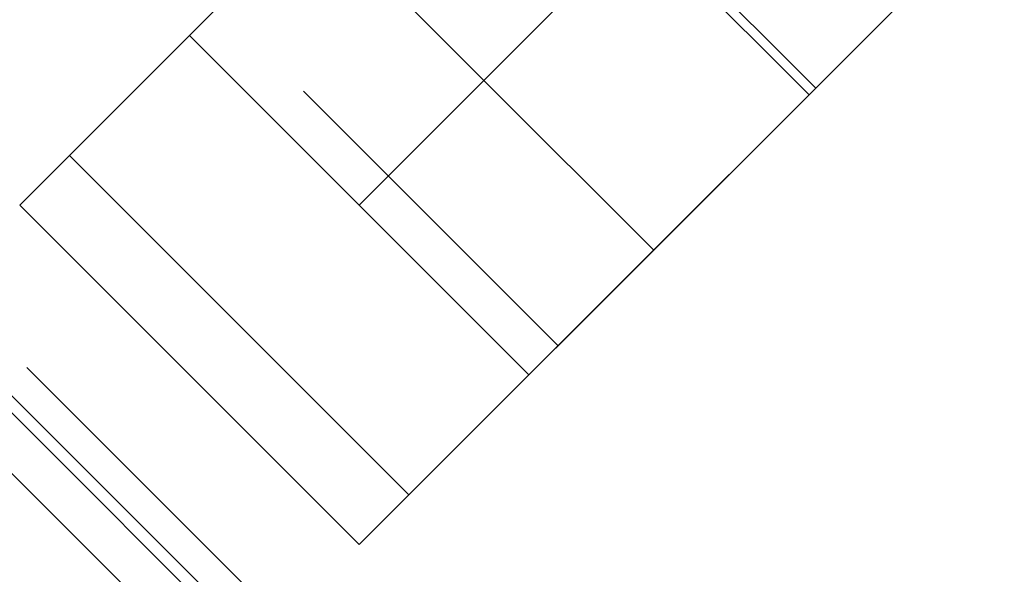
# Model space of a CAD drawing. Header units: millimetres. Extents: x -1030 to 192, y -442 to 180.
# Tile 82 of 256: x -981.47 to -977.37, y 118.36 to 120.68. Entities that reach past the tile are written whole.
import ezdxf

# ---------------------------------------------------------------- set-up
doc = ezdxf.new("R2010")
doc.units = ezdxf.units.MM
doc.header["$MEASUREMENT"] = 0
doc.layers.add('OVIDIO 120x60x72h', color=7, linetype='Continuous')

msp = doc.modelspace()

# ---------------------------------------------------------------- linework, layer by layer
at = {"layer": 'OVIDIO 120x60x72h', "extrusion": (0.202852, -0.108979, 0.973126)}
for points in [[(-327.0833, 1110.8998), (-327.0833, 950.2439)], [(-327.0833, 950.2439), (-327.0833, 1110.8998)], [(-327.3787, 1110.8998), (-327.3787, 950.2439)], [(-327.6742, 950.2439), (-327.6742, 1110.8998)], [(-327.6742, 1110.8998), (-327.6742, 950.2439)]]:
    msp.add_lwpolyline(points, dxfattribs=at)
at = {"layer": 'OVIDIO 120x60x72h', "extrusion": (0.235702, -0.235702, 0.942809)}
for points in [[(-599.2252, 1033.5552), (-599.2252, 924.4774)], [(-600.1739, 924.4774), (-600.1739, 1033.5552)], [(-603.02, 924.4774), (-603.02, 1033.5552)], [(-602.0713, 1033.5552), (-602.0713, 924.4774)], [(-581.4172, 999.7376), (-581.4172, 894.3296)]]:
    msp.add_lwpolyline(points, dxfattribs=at)
at = {"layer": 'OVIDIO 120x60x72h', "extrusion": (0.108979, -0.202852, 0.973126)}
for points in [[(-824.1299, 613.0002), (-824.1299, 773.6561)], [(-824.1299, 773.6561), (-824.1299, 613.0002)], [(-823.8344, 773.6561), (-823.8344, 613.0002)], [(-823.539, 773.6561), (-823.539, 613.0002)], [(-823.539, 613.0002), (-823.539, 773.6561)]]:
    msp.add_lwpolyline(points, dxfattribs=at)
at = {"layer": 'OVIDIO 120x60x72h', "extrusion": (0.881274, 0.265352, 0.39108)}
msp.add_lwpolyline([(389.9839, 984.3626), (434.2968, 1041.9176)], dxfattribs=at)
at = {"layer": 'OVIDIO 120x60x72h', "extrusion": (0.046296, -0.021464, 0.998697)}
for points in [[(-278.0874, 893.8578), (-278.0874, 994.3691)], [(-279.5736, 892.8896), (-279.5736, 994.1941)]]:
    msp.add_lwpolyline(points, dxfattribs=at)
at = {"layer": 'OVIDIO 120x60x72h', "extrusion": (0.021464, -0.046296, 0.998697)}
msp.add_lwpolyline([(-850.7434, 480.7108), (-850.7434, 581.2238)], dxfattribs=at)
at = {"layer": 'OVIDIO 120x60x72h'}
for points in [[(-970.018, 131.3574), (-981.4731, 119.9022)], [(-980.766, 120.6093), (-970.7251, 130.6503)], [(-970.7251, 130.6503), (-980.766, 120.6093)], [(-968.6037, 129.9432), (-980.0589, 118.488)], [(-970.018, 129.9432), (-980.0589, 119.9022)], [(-969.3109, 129.236), (-979.3518, 119.1951)], [(-979.3518, 119.1951), (-969.3109, 129.236)], [(-979.2176, 121.4506), (-978.1569, 120.39)], [(-979.2457, 121.4225), (-978.185, 120.3619)], [(-980.2464, 121.129), (-978.8322, 119.7147)], [(-979.3518, 119.1951), (-980.766, 120.6093)], [(-980.766, 120.6093), (-979.3518, 119.1951)], [(-979.2304, 119.3164), (-980.2911, 120.3771)], [(-980.2911, 120.3771), (-979.2304, 119.3164)], [(-981.266, 120.1093), (-979.8518, 118.6951)], [(-981.266, 120.1093), (-979.8518, 118.6951)], [(-979.8518, 118.6951), (-981.266, 120.1093)], [(-981.4731, 119.9022), (-980.0589, 118.488)], [(-981.4731, 119.9022), (-980.0589, 118.488)], [(-980.0589, 118.488), (-981.4731, 119.9022)], [(-981.4731, 119.9022), (-980.0589, 118.488)], [(-980.0589, 118.488), (-981.4731, 119.9022)], [(-981.1195, 119.5487), (-980.0589, 118.488)], [(-980.0589, 118.488), (-981.1195, 119.5487)], [(-980.0589, 118.488), (-981.1195, 119.5487)], [(-981.1195, 119.5487), (-980.0589, 118.488)], [(-981.1195, 119.5487), (-980.0589, 118.488)], [(-981.4431, 119.2251), (-980.3825, 118.1644)], [(-980.3825, 118.1644), (-981.4431, 119.2251)], [(-981.5338, 119.1345), (-980.4731, 118.0738)], [(-981.5694, 119.0988), (-980.5088, 118.0381)]]:
    msp.add_lwpolyline(points, dxfattribs=at)
at = {"layer": 'OVIDIO 120x60x72h', "extrusion": (0.324768, 0.324768, 0.888285)}
for points in [[(778.29, 862.6699), (778.29, 855.5835)], [(778.29, 855.5835), (778.29, 862.6699)], [(777.54, 855.5835), (777.54, 862.6699)], [(776.79, 855.5835), (776.79, 862.6699)], [(776.79, 862.6699), (776.79, 855.5835)]]:
    msp.add_lwpolyline(points, dxfattribs=at)
at = {"layer": 'OVIDIO 120x60x72h', "extrusion": (0.015219, 0.015219, 0.999768)}
for points in [[(-992.2232, 108.5474), (-982.8457, 117.9228)], [(-991.1627, 107.4866), (-981.7851, 116.862)], [(-992.2232, 108.5474), (-991.9705, 108.8)], [(-991.9705, 108.8), (-992.2232, 108.5474)], [(-991.6929, 108.017), (-991.4402, 108.2696)], [(-991.799, 108.1231), (-992.9014, 107.0209)]]:
    msp.add_lwpolyline(points, dxfattribs=at)
at = {"layer": 'OVIDIO 120x60x72h', "extrusion": (0.999884, -0.000231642, -0.015217)}
msp.add_lwpolyline([(115.6126, 20.5875), (123.0699, 510.4206)], dxfattribs=at)
at = {"layer": 'OVIDIO 120x60x72h', "extrusion": (0.866025, -0.288675, -0.408248)}
for points in [[(-193.1508, -335.597), (-195.7955, -338.8361)], [(-195.7955, -338.8361), (-193.1508, -335.597)], [(-193.7784, -337.6224), (-196.3578, -340.7816)], [(-196.3578, -340.7816), (-193.7784, -337.6224)], [(-196.1309, -338.5622), (-193.4862, -335.3231)], [(-194.2256, -337.2573), (-196.805, -340.4165)], [(-196.4663, -338.2883), (-193.8216, -335.0493)], [(-193.8216, -335.0493), (-196.4663, -338.2883)], [(-197.2523, -340.0513), (-194.6728, -336.8921)], [(-194.6728, -336.8921), (-197.2523, -340.0513)]]:
    msp.add_lwpolyline(points, dxfattribs=at)
at = {"layer": 'OVIDIO 120x60x72h', "extrusion": (-0.000231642, 0.999884, -0.015217)}
msp.add_lwpolyline([(983.7402, 37.3243), (976.2829, 527.1562)], dxfattribs=at)
at = {"layer": 'OVIDIO 120x60x72h', "extrusion": (0.707107, -0.707107, 0)}
for points in [[(-608.2226, 35.5783), (-608.2448, 35.5785), (-608.2672, 35.5793), (-608.2897, 35.5806), (-608.3124, 35.5823), (-608.3353, 35.5847), (-608.3583, 35.5876), (-608.3814, 35.591), (-608.4046, 35.595), (-608.4278, 35.5996), (-608.4511, 35.6048), (-608.4744, 35.6105), (-608.4978, 35.6169), (-608.5211, 35.6239), (-608.5443, 35.6315), (-608.5676, 35.6397), (-608.5907, 35.6485), (-608.6137, 35.658), (-608.6366, 35.668), (-608.6593, 35.6787), (-608.6819, 35.69), (-608.7042, 35.7019), (-608.7264, 35.7145), (-608.7482, 35.7276), (-608.7698, 35.7413), (-608.7911, 35.7556), (-608.812, 35.7705), (-608.8327, 35.7859), (-608.8529, 35.8019), (-608.8727, 35.8185), (-608.8922, 35.8356), (-608.9112, 35.8531), (-608.9297, 35.8712), (-608.9478, 35.8897), (-608.9653, 35.9087), (-608.9824, 35.9282), (-608.9989, 35.948), (-609.0149, 35.9682), (-609.0304, 35.9889), (-609.0453, 36.0098), (-609.0596, 36.0311), (-609.0733, 36.0527), (-609.0864, 36.0745), (-609.099, 36.0967), (-609.1109, 36.119), (-609.1222, 36.1416), (-609.1329, 36.1643), (-609.1429, 36.1872), (-609.1524, 36.2102), (-609.1612, 36.2333), (-609.1694, 36.2566), (-609.177, 36.2798), (-609.184, 36.3031), (-609.1904, 36.3265), (-609.1961, 36.3498), (-609.2013, 36.3731), (-609.2059, 36.3963), (-609.2099, 36.4195), (-609.2133, 36.4426), (-609.2162, 36.4656), (-609.2185, 36.4884), (-609.2203, 36.5112), (-609.2216, 36.5337), (-609.2223, 36.5561), (-609.2226, 36.5783)], [(-609.2226, 36.5783), (-609.2223, 36.5561), (-609.2216, 36.5337), (-609.2203, 36.5112), (-609.2185, 36.4884), (-609.2162, 36.4656), (-609.2133, 36.4426), (-609.2099, 36.4195), (-609.2059, 36.3963), (-609.2013, 36.3731), (-609.1961, 36.3498), (-609.1904, 36.3265), (-609.184, 36.3031), (-609.177, 36.2798), (-609.1694, 36.2566), (-609.1612, 36.2333), (-609.1524, 36.2102), (-609.1429, 36.1872), (-609.1329, 36.1643), (-609.1222, 36.1416), (-609.1109, 36.119), (-609.099, 36.0967), (-609.0864, 36.0745), (-609.0733, 36.0527), (-609.0596, 36.0311), (-609.0453, 36.0098), (-609.0304, 35.9889), (-609.0149, 35.9682), (-608.9989, 35.948), (-608.9824, 35.9282), (-608.9653, 35.9087), (-608.9478, 35.8897), (-608.9297, 35.8712), (-608.9112, 35.8531), (-608.8922, 35.8356), (-608.8727, 35.8185), (-608.8529, 35.8019), (-608.8327, 35.7859), (-608.812, 35.7705), (-608.7911, 35.7556), (-608.7698, 35.7413), (-608.7482, 35.7276), (-608.7264, 35.7145), (-608.7042, 35.7019), (-608.6819, 35.69), (-608.6593, 35.6787), (-608.6366, 35.668), (-608.6137, 35.658), (-608.5907, 35.6485), (-608.5676, 35.6397), (-608.5443, 35.6315), (-608.5211, 35.6239), (-608.4978, 35.6169), (-608.4744, 35.6105), (-608.4511, 35.6048), (-608.4278, 35.5996), (-608.4046, 35.595), (-608.3814, 35.591), (-608.3583, 35.5876), (-608.3353, 35.5847), (-608.3124, 35.5823), (-608.2897, 35.5806), (-608.2672, 35.5793), (-608.2448, 35.5785), (-608.2226, 35.5783)], [(-608.9297, 59.9944), (-608.9464, 59.9772), (-608.9629, 59.9596), (-608.9789, 59.9415), (-608.9946, 59.923), (-609.0098, 59.904), (-609.0246, 59.8845), (-609.0391, 59.8647), (-609.053, 59.8444), (-609.0665, 59.8238), (-609.0795, 59.8028), (-609.092, 59.7814), (-609.1039, 59.7597), (-609.1154, 59.7377), (-609.1263, 59.7154), (-609.1367, 59.6928), (-609.1465, 59.67), (-609.1557, 59.6469), (-609.1644, 59.6236), (-609.1724, 59.6001), (-609.1799, 59.5764), (-609.1868, 59.5526), (-609.193, 59.5287), (-609.1987, 59.5046), (-609.2038, 59.4805), (-609.2082, 59.4563), (-609.2121, 59.4321), (-609.2153, 59.4079), (-609.2179, 59.3836), (-609.22, 59.3595), (-609.2214, 59.3353), (-609.2223, 59.3112), (-609.2226, 59.2873)], [(-609.2226, 59.2873), (-609.2223, 59.3112), (-609.2214, 59.3353), (-609.22, 59.3595), (-609.2179, 59.3836), (-609.2153, 59.4079), (-609.2121, 59.4321), (-609.2082, 59.4563), (-609.2038, 59.4805), (-609.1987, 59.5046), (-609.193, 59.5287), (-609.1868, 59.5526), (-609.1799, 59.5764), (-609.1724, 59.6001), (-609.1644, 59.6236), (-609.1557, 59.6469), (-609.1465, 59.67), (-609.1367, 59.6928), (-609.1263, 59.7154), (-609.1154, 59.7377), (-609.1039, 59.7597), (-609.092, 59.7814), (-609.0795, 59.8028), (-609.0665, 59.8238), (-609.053, 59.8444), (-609.0391, 59.8647), (-609.0246, 59.8845), (-609.0098, 59.904), (-608.9946, 59.923), (-608.9789, 59.9415), (-608.9629, 59.9596), (-608.9464, 59.9772), (-608.9297, 59.9944)], [(-609.2226, 59.2873), (-609.2223, 59.3112), (-609.2214, 59.3353), (-609.22, 59.3595), (-609.2179, 59.3836), (-609.2153, 59.4079), (-609.2121, 59.4321), (-609.2082, 59.4563), (-609.2038, 59.4805), (-609.1987, 59.5046), (-609.193, 59.5287), (-609.1868, 59.5526), (-609.1799, 59.5764), (-609.1724, 59.6001), (-609.1644, 59.6236), (-609.1557, 59.6469), (-609.1465, 59.67), (-609.1367, 59.6928), (-609.1263, 59.7154), (-609.1154, 59.7377), (-609.1039, 59.7597), (-609.092, 59.7814), (-609.0795, 59.8028), (-609.0665, 59.8238), (-609.053, 59.8444), (-609.0391, 59.8647), (-609.0246, 59.8845), (-609.0098, 59.904), (-608.9946, 59.923), (-608.9789, 59.9415), (-608.9629, 59.9596), (-608.9464, 59.9772), (-608.9297, 59.9944)], [(-609.2226, 58.9214), (-609.2214, 59.0173), (-609.218, 59.1136), (-609.2122, 59.2101), (-609.204, 59.3069), (-609.1934, 59.4038), (-609.1804, 59.5007), (-609.165, 59.5976), (-609.1472, 59.6943), (-609.127, 59.7908), (-609.1043, 59.887), (-609.0792, 59.9827), (-609.0517, 60.078), (-609.0219, 60.1727), (-608.9896, 60.2666), (-608.955, 60.3598), (-608.9181, 60.4522), (-608.8789, 60.5436), (-608.8375, 60.6339), (-608.7938, 60.7232), (-608.748, 60.8113), (-608.7001, 60.8981), (-608.6501, 60.9835), (-608.5981, 61.0675), (-608.5442, 61.1501), (-608.4884, 61.2311), (-608.4308, 61.3105), (-608.3715, 61.3882), (-608.3104, 61.4642), (-608.2478, 61.5384), (-608.1836, 61.6107), (-608.118, 61.6813), (-608.051, 61.7499)], [(-608.051, 61.7499), (-608.118, 61.6813), (-608.1836, 61.6107), (-608.2478, 61.5384), (-608.3104, 61.4642), (-608.3715, 61.3882), (-608.4308, 61.3105), (-608.4884, 61.2311), (-608.5442, 61.1501), (-608.5981, 61.0675), (-608.6501, 60.9835), (-608.7001, 60.8981), (-608.748, 60.8113), (-608.7938, 60.7232), (-608.8375, 60.6339), (-608.8789, 60.5436), (-608.9181, 60.4522), (-608.955, 60.3598), (-608.9896, 60.2666), (-609.0219, 60.1727), (-609.0517, 60.078), (-609.0792, 59.9827), (-609.1043, 59.887), (-609.127, 59.7908), (-609.1472, 59.6943), (-609.165, 59.5976), (-609.1804, 59.5007), (-609.1934, 59.4038), (-609.204, 59.3069), (-609.2122, 59.2101), (-609.218, 59.1136), (-609.2214, 59.0173), (-609.2226, 58.9214)], [(-608.2226, 35.5783), (-608.2448, 35.5785), (-608.2672, 35.5793), (-608.2897, 35.5806), (-608.3124, 35.5823), (-608.3353, 35.5847), (-608.3583, 35.5876), (-608.3814, 35.591), (-608.4046, 35.595), (-608.4278, 35.5996), (-608.4511, 35.6048), (-608.4744, 35.6105), (-608.4978, 35.6169), (-608.5211, 35.6239), (-608.5443, 35.6315), (-608.5676, 35.6397), (-608.5907, 35.6485), (-608.6137, 35.658), (-608.6366, 35.668), (-608.6593, 35.6787), (-608.6819, 35.69), (-608.7042, 35.7019), (-608.7264, 35.7145), (-608.7482, 35.7276), (-608.7698, 35.7413), (-608.7911, 35.7556), (-608.812, 35.7705), (-608.8327, 35.7859), (-608.8529, 35.8019), (-608.8727, 35.8185), (-608.8922, 35.8356), (-608.9112, 35.8531), (-608.9297, 35.8712), (-608.9478, 35.8897), (-608.9653, 35.9087), (-608.9824, 35.9282), (-608.9989, 35.948), (-609.0149, 35.9682), (-609.0304, 35.9889), (-609.0453, 36.0098), (-609.0596, 36.0311), (-609.0733, 36.0527), (-609.0864, 36.0745), (-609.099, 36.0967), (-609.1109, 36.119), (-609.1222, 36.1416), (-609.1329, 36.1643), (-609.1429, 36.1872), (-609.1524, 36.2102), (-609.1612, 36.2333), (-609.1694, 36.2566), (-609.177, 36.2798), (-609.184, 36.3031), (-609.1904, 36.3265), (-609.1961, 36.3498), (-609.2013, 36.3731), (-609.2059, 36.3963), (-609.2099, 36.4195), (-609.2133, 36.4426), (-609.2162, 36.4656), (-609.2185, 36.4884), (-609.2203, 36.5112), (-609.2216, 36.5337), (-609.2223, 36.5561), (-609.2226, 36.5783)], [(-609.2226, 36.5783), (-609.2223, 36.5561), (-609.2216, 36.5337), (-609.2203, 36.5112), (-609.2185, 36.4884), (-609.2162, 36.4656), (-609.2133, 36.4426), (-609.2099, 36.4195), (-609.2059, 36.3963), (-609.2013, 36.3731), (-609.1961, 36.3498), (-609.1904, 36.3265), (-609.184, 36.3031), (-609.177, 36.2798), (-609.1694, 36.2566), (-609.1612, 36.2333), (-609.1524, 36.2102), (-609.1429, 36.1872), (-609.1329, 36.1643), (-609.1222, 36.1416), (-609.1109, 36.119), (-609.099, 36.0967), (-609.0864, 36.0745), (-609.0733, 36.0527), (-609.0596, 36.0311), (-609.0453, 36.0098), (-609.0304, 35.9889), (-609.0149, 35.9682), (-608.9989, 35.948), (-608.9824, 35.9282), (-608.9653, 35.9087), (-608.9478, 35.8897), (-608.9297, 35.8712), (-608.9112, 35.8531), (-608.8922, 35.8356), (-608.8727, 35.8185), (-608.8529, 35.8019), (-608.8327, 35.7859), (-608.812, 35.7705), (-608.7911, 35.7556), (-608.7698, 35.7413), (-608.7482, 35.7276), (-608.7264, 35.7145), (-608.7042, 35.7019), (-608.6819, 35.69), (-608.6593, 35.6787), (-608.6366, 35.668), (-608.6137, 35.658), (-608.5907, 35.6485), (-608.5676, 35.6397), (-608.5443, 35.6315), (-608.5211, 35.6239), (-608.4978, 35.6169), (-608.4744, 35.6105), (-608.4511, 35.6048), (-608.4278, 35.5996), (-608.4046, 35.595), (-608.3814, 35.591), (-608.3583, 35.5876), (-608.3353, 35.5847), (-608.3124, 35.5823), (-608.2897, 35.5806), (-608.2672, 35.5793), (-608.2448, 35.5785), (-608.2226, 35.5783)], [(-609.2226, 59.2873), (-609.2223, 59.3112), (-609.2214, 59.3353), (-609.22, 59.3595), (-609.2179, 59.3836), (-609.2153, 59.4079), (-609.2121, 59.4321), (-609.2082, 59.4563), (-609.2038, 59.4805), (-609.1987, 59.5046), (-609.193, 59.5287), (-609.1868, 59.5526), (-609.1799, 59.5764), (-609.1724, 59.6001), (-609.1644, 59.6236), (-609.1557, 59.6469), (-609.1465, 59.67), (-609.1367, 59.6928), (-609.1263, 59.7154), (-609.1154, 59.7377), (-609.1039, 59.7597), (-609.092, 59.7814), (-609.0795, 59.8028), (-609.0665, 59.8238), (-609.053, 59.8444), (-609.0391, 59.8647), (-609.0246, 59.8845), (-609.0098, 59.904), (-608.9946, 59.923), (-608.9789, 59.9415), (-608.9629, 59.9596), (-608.9464, 59.9772), (-608.9297, 59.9944)], [(-608.9297, 59.9944), (-608.9464, 59.9772), (-608.9629, 59.9596), (-608.9789, 59.9415), (-608.9946, 59.923), (-609.0098, 59.904), (-609.0246, 59.8845), (-609.0391, 59.8647), (-609.053, 59.8444), (-609.0665, 59.8238), (-609.0795, 59.8028), (-609.092, 59.7814), (-609.1039, 59.7597), (-609.1154, 59.7377), (-609.1263, 59.7154), (-609.1367, 59.6928), (-609.1465, 59.67), (-609.1557, 59.6469), (-609.1644, 59.6236), (-609.1724, 59.6001), (-609.1799, 59.5764), (-609.1868, 59.5526), (-609.193, 59.5287), (-609.1987, 59.5046), (-609.2038, 59.4805), (-609.2082, 59.4563), (-609.2121, 59.4321), (-609.2153, 59.4079), (-609.2179, 59.3836), (-609.22, 59.3595), (-609.2214, 59.3353), (-609.2223, 59.3112), (-609.2226, 59.2873)], [(-609.2226, 37.5783), (-609.2231, 37.5339), (-609.2246, 37.4891), (-609.2271, 37.444), (-609.2307, 37.3986), (-609.2353, 37.3529), (-609.2411, 37.3069), (-609.248, 37.2607), (-609.256, 37.2144), (-609.2652, 37.1679), (-609.2755, 37.1213), (-609.2871, 37.0746), (-609.2998, 37.028), (-609.3138, 36.9814), (-609.3289, 36.9348), (-609.3454, 36.8884), (-609.363, 36.8421), (-609.3819, 36.7961), (-609.402, 36.7503), (-609.4234, 36.7048), (-609.446, 36.6597), (-609.4699, 36.615), (-609.4949, 36.5708), (-609.5212, 36.5271), (-609.5486, 36.4839), (-609.5772, 36.4413), (-609.607, 36.3994), (-609.6379, 36.3582), (-609.6699, 36.3177), (-609.703, 36.278), (-609.7371, 36.2392), (-609.7722, 36.2012), (-609.8084, 36.1641), (-609.8455, 36.128), (-609.8834, 36.0928), (-609.9223, 36.0587), (-609.962, 36.0256), (-610.0025, 35.9936), (-610.0437, 35.9627), (-610.0856, 35.9329), (-610.1282, 35.9043), (-610.1713, 35.8769), (-610.2151, 35.8506), (-610.2593, 35.8256), (-610.304, 35.8017), (-610.3491, 35.7791), (-610.3946, 35.7578), (-610.4404, 35.7376), (-610.4864, 35.7187), (-610.5327, 35.7011), (-610.5791, 35.6847), (-610.6256, 35.6695), (-610.6723, 35.6555), (-610.7189, 35.6428), (-610.7656, 35.6312), (-610.8122, 35.6209), (-610.8587, 35.6117), (-610.905, 35.6037), (-610.9512, 35.5968), (-610.9972, 35.591), (-611.0429, 35.5864), (-611.0883, 35.5828), (-611.1334, 35.5803), (-611.1782, 35.5788), (-611.2226, 35.5783)], [(-611.2226, 35.5783), (-611.1782, 35.5788), (-611.1334, 35.5803), (-611.0883, 35.5828), (-611.0429, 35.5864), (-610.9972, 35.591), (-610.9512, 35.5968), (-610.905, 35.6037), (-610.8587, 35.6117), (-610.8122, 35.6209), (-610.7656, 35.6312), (-610.7189, 35.6428), (-610.6723, 35.6555), (-610.6256, 35.6695), (-610.5791, 35.6847), (-610.5327, 35.7011), (-610.4864, 35.7187), (-610.4404, 35.7376), (-610.3946, 35.7578), (-610.3491, 35.7791), (-610.304, 35.8017), (-610.2593, 35.8256), (-610.2151, 35.8506), (-610.1713, 35.8769), (-610.1282, 35.9043), (-610.0856, 35.9329), (-610.0437, 35.9627), (-610.0025, 35.9936), (-609.962, 36.0256), (-609.9223, 36.0587), (-609.8834, 36.0928), (-609.8455, 36.128), (-609.8084, 36.1641), (-609.7722, 36.2012), (-609.7371, 36.2392), (-609.703, 36.278), (-609.6699, 36.3177), (-609.6379, 36.3582), (-609.607, 36.3994), (-609.5772, 36.4413), (-609.5486, 36.4839), (-609.5212, 36.5271), (-609.4949, 36.5708), (-609.4699, 36.615), (-609.446, 36.6597), (-609.4234, 36.7048), (-609.402, 36.7503), (-609.3819, 36.7961), (-609.363, 36.8421), (-609.3454, 36.8884), (-609.3289, 36.9348), (-609.3138, 36.9814), (-609.2998, 37.028), (-609.2871, 37.0746), (-609.2755, 37.1213), (-609.2652, 37.1679), (-609.256, 37.2144), (-609.248, 37.2607), (-609.2411, 37.3069), (-609.2353, 37.3529), (-609.2307, 37.3986), (-609.2271, 37.444), (-609.2246, 37.4891), (-609.2231, 37.5339), (-609.2226, 37.5783)]]:
    msp.add_lwpolyline(points, dxfattribs=at)
at = {"layer": 'OVIDIO 120x60x72h', "extrusion": (-0.707107, 0.707107, 0)}
for points in [[(608.051, 61.7499), (608.118, 61.6813), (608.1836, 61.6107), (608.2478, 61.5384), (608.3104, 61.4642), (608.3715, 61.3882), (608.4308, 61.3105), (608.4884, 61.2311), (608.5442, 61.1501), (608.5981, 61.0675), (608.6501, 60.9835), (608.7001, 60.8981), (608.748, 60.8113), (608.7938, 60.7232), (608.8375, 60.6339), (608.8789, 60.5436), (608.9181, 60.4522), (608.955, 60.3598), (608.9896, 60.2666), (609.0219, 60.1727), (609.0517, 60.078), (609.0792, 59.9827), (609.1043, 59.887), (609.127, 59.7908), (609.1472, 59.6943), (609.165, 59.5976), (609.1804, 59.5007), (609.1934, 59.4038), (609.204, 59.3069), (609.2122, 59.2101), (609.218, 59.1136), (609.2214, 59.0173), (609.2226, 58.9214)], [(609.2226, 58.9214), (609.2214, 59.0173), (609.218, 59.1136), (609.2122, 59.2101), (609.204, 59.3069), (609.1934, 59.4038), (609.1804, 59.5007), (609.165, 59.5976), (609.1472, 59.6943), (609.127, 59.7908), (609.1043, 59.887), (609.0792, 59.9827), (609.0517, 60.078), (609.0219, 60.1727), (608.9896, 60.2666), (608.955, 60.3598), (608.9181, 60.4522), (608.8789, 60.5436), (608.8375, 60.6339), (608.7938, 60.7232), (608.748, 60.8113), (608.7001, 60.8981), (608.6501, 60.9835), (608.5981, 61.0675), (608.5442, 61.1501), (608.4884, 61.2311), (608.4308, 61.3105), (608.3715, 61.3882), (608.3104, 61.4642), (608.2478, 61.5384), (608.1836, 61.6107), (608.118, 61.6813), (608.051, 61.7499)], [(608.2226, 35.5783), (608.2468, 35.5786), (608.2711, 35.5795), (608.2955, 35.581), (608.3199, 35.583), (608.3443, 35.5857), (608.3687, 35.589), (608.3931, 35.5929), (608.4174, 35.5975), (608.4417, 35.6026), (608.4658, 35.6083), (608.4898, 35.6147), (608.5137, 35.6216), (608.5374, 35.6292), (608.5609, 35.6373), (608.5842, 35.646), (608.6073, 35.6553), (608.6301, 35.6651), (608.6527, 35.6755), (608.6749, 35.6865), (608.6969, 35.6979), (608.7185, 35.7099), (608.7397, 35.7224), (608.7606, 35.7354), (608.7811, 35.7488), (608.8012, 35.7627), (608.8209, 35.777), (608.8402, 35.7918), (608.859, 35.8069), (608.8774, 35.8225), (608.8953, 35.8384), (608.9127, 35.8546), (608.9297, 35.8712), (608.9463, 35.8882), (608.9625, 35.9056), (608.9784, 35.9235), (608.9939, 35.9419), (609.0091, 35.9607), (609.0239, 35.98), (609.0382, 35.9997), (609.0521, 36.0198), (609.0655, 36.0403), (609.0785, 36.0612), (609.091, 36.0824), (609.103, 36.104), (609.1144, 36.126), (609.1254, 36.1482), (609.1358, 36.1708), (609.1456, 36.1936), (609.1549, 36.2166), (609.1636, 36.24), (609.1717, 36.2635), (609.1793, 36.2872), (609.1862, 36.3111), (609.1926, 36.3351), (609.1983, 36.3592), (609.2034, 36.3835), (609.2079, 36.4078), (609.2119, 36.4322), (609.2152, 36.4566), (609.2178, 36.481), (609.2199, 36.5054), (609.2214, 36.5298), (609.2223, 36.5541), (609.2226, 36.5783)], [(608.051, 61.7499), (608.118, 61.6813), (608.1836, 61.6107), (608.2478, 61.5384), (608.3104, 61.4642), (608.3715, 61.3882), (608.4308, 61.3105), (608.4884, 61.2311), (608.5442, 61.1501), (608.5981, 61.0675), (608.6501, 60.9835), (608.7001, 60.8981), (608.748, 60.8113), (608.7938, 60.7232), (608.8375, 60.6339), (608.8789, 60.5436), (608.9181, 60.4522), (608.955, 60.3598), (608.9896, 60.2666), (609.0219, 60.1727), (609.0517, 60.078), (609.0792, 59.9827), (609.1043, 59.887), (609.127, 59.7908), (609.1472, 59.6943), (609.165, 59.5976), (609.1804, 59.5007), (609.1934, 59.4038), (609.204, 59.3069), (609.2122, 59.2101), (609.218, 59.1136), (609.2214, 59.0173), (609.2226, 58.9214)], [(611.2226, 35.5783), (611.1782, 35.5788), (611.1334, 35.5803), (611.0883, 35.5828), (611.0429, 35.5864), (610.9972, 35.591), (610.9512, 35.5968), (610.905, 35.6037), (610.8587, 35.6117), (610.8122, 35.6209), (610.7656, 35.6312), (610.7189, 35.6428), (610.6723, 35.6555), (610.6256, 35.6695), (610.5791, 35.6847), (610.5327, 35.7011), (610.4864, 35.7187), (610.4404, 35.7376), (610.3946, 35.7578), (610.3491, 35.7791), (610.304, 35.8017), (610.2593, 35.8256), (610.2151, 35.8506), (610.1713, 35.8769), (610.1282, 35.9043), (610.0856, 35.9329), (610.0437, 35.9627), (610.0025, 35.9936), (609.962, 36.0256), (609.9223, 36.0587), (609.8834, 36.0928), (609.8455, 36.128), (609.8084, 36.1641), (609.7722, 36.2012), (609.7371, 36.2392), (609.703, 36.278), (609.6699, 36.3177), (609.6379, 36.3582), (609.607, 36.3994), (609.5772, 36.4413), (609.5486, 36.4839), (609.5212, 36.5271), (609.4949, 36.5708), (609.4699, 36.615), (609.446, 36.6597), (609.4234, 36.7048), (609.402, 36.7503), (609.3819, 36.7961), (609.363, 36.8421), (609.3454, 36.8884), (609.3289, 36.9348), (609.3138, 36.9814), (609.2998, 37.028), (609.2871, 37.0746), (609.2755, 37.1213), (609.2652, 37.1679), (609.256, 37.2144), (609.248, 37.2607), (609.2411, 37.3069), (609.2353, 37.3529), (609.2307, 37.3986), (609.2271, 37.444), (609.2246, 37.4891), (609.2231, 37.5339), (609.2226, 37.5783)], [(609.2226, 37.5783), (609.2231, 37.5339), (609.2246, 37.4891), (609.2271, 37.444), (609.2307, 37.3986), (609.2353, 37.3529), (609.2411, 37.3069), (609.248, 37.2607), (609.256, 37.2144), (609.2652, 37.1679), (609.2755, 37.1213), (609.2871, 37.0746), (609.2998, 37.028), (609.3138, 36.9814), (609.3289, 36.9348), (609.3454, 36.8884), (609.363, 36.8421), (609.3819, 36.7961), (609.402, 36.7503), (609.4234, 36.7048), (609.446, 36.6597), (609.4699, 36.615), (609.4949, 36.5708), (609.5212, 36.5271), (609.5486, 36.4839), (609.5772, 36.4413), (609.607, 36.3994), (609.6379, 36.3582), (609.6699, 36.3177), (609.703, 36.278), (609.7371, 36.2392), (609.7722, 36.2012), (609.8084, 36.1641), (609.8455, 36.128), (609.8834, 36.0928), (609.9223, 36.0587), (609.962, 36.0256), (610.0025, 35.9936), (610.0437, 35.9627), (610.0856, 35.9329), (610.1282, 35.9043), (610.1713, 35.8769), (610.2151, 35.8506), (610.2593, 35.8256), (610.304, 35.8017), (610.3491, 35.7791), (610.3946, 35.7578), (610.4404, 35.7376), (610.4864, 35.7187), (610.5327, 35.7011), (610.5791, 35.6847), (610.6256, 35.6695), (610.6723, 35.6555), (610.7189, 35.6428), (610.7656, 35.6312), (610.8122, 35.6209), (610.8587, 35.6117), (610.905, 35.6037), (610.9512, 35.5968), (610.9972, 35.591), (611.0429, 35.5864), (611.0883, 35.5828), (611.1334, 35.5803), (611.1782, 35.5788), (611.2226, 35.5783)], [(609.2226, 37.5783), (609.2232, 37.5282), (609.2251, 37.478), (609.2283, 37.4279), (609.2327, 37.3777), (609.2384, 37.3277), (609.2453, 37.2777), (609.2535, 37.228), (609.263, 37.1785), (609.2736, 37.1293), (609.2856, 37.0804), (609.2987, 37.0318), (609.313, 36.9837), (609.3285, 36.9361), (609.3452, 36.8889), (609.363, 36.8423), (609.3818, 36.7962), (609.4018, 36.7508), (609.4228, 36.706), (609.4449, 36.6619), (609.4679, 36.6186), (609.4919, 36.576), (609.5168, 36.5341), (609.5426, 36.4931), (609.5692, 36.453), (609.5967, 36.4136), (609.6249, 36.3752), (609.6539, 36.3377), (609.6835, 36.3011), (609.7139, 36.2654), (609.7448, 36.2307), (609.7763, 36.1969), (609.8084, 36.1641), (609.8412, 36.132), (609.875, 36.1005), (609.9097, 36.0696), (609.9454, 36.0392), (609.982, 36.0096), (610.0195, 35.9806), (610.0579, 35.9524), (610.0973, 35.9249), (610.1374, 35.8983), (610.1784, 35.8725), (610.2203, 35.8476), (610.2629, 35.8236), (610.3062, 35.8006), (610.3503, 35.7785), (610.3951, 35.7575), (610.4405, 35.7376), (610.4866, 35.7187), (610.5332, 35.7009), (610.5803, 35.6842), (610.628, 35.6687), (610.6761, 35.6544), (610.7247, 35.6413), (610.7736, 35.6294), (610.8228, 35.6187), (610.8723, 35.6092), (610.922, 35.601), (610.972, 35.5941), (611.022, 35.5884), (611.0721, 35.584), (611.1223, 35.5808), (611.1725, 35.5789), (611.2226, 35.5783)]]:
    msp.add_lwpolyline(points, dxfattribs=at)
at = {"layer": 'OVIDIO 120x60x72h', "extrusion": (1, 0, 0)}
for points in [[(119.9022, 59.2873), (119.9022, 36.5783)], [(119.9022, 36.5783), (119.9022, 59.2873)], [(119.5487, 58.9214), (119.5487, 37.5783)], [(119.5487, 37.5783), (119.5487, 58.9214)], [(119.1951, 59.2873), (119.1951, 36.5783)], [(119.0184, 37.5783), (119.0184, 58.9214)], [(118.488, 37.5783), (118.488, 58.9214)], [(118.488, 58.9214), (118.488, 37.5783)], [(118.488, 59.2873), (118.488, 36.5783)]]:
    msp.add_lwpolyline(points, dxfattribs=at)
at = {"layer": 'OVIDIO 120x60x72h', "extrusion": (9.85325e-08, -9.85312e-08, 1)}
for points in [[(-980.6351, 117.9119), (-981.6958, 118.9726)], [(-981.6958, 118.9726), (-980.6351, 117.9119)]]:
    msp.add_lwpolyline(points, dxfattribs=at)
at = {"layer": 'OVIDIO 120x60x72h', "extrusion": (0, 1, 0)}
msp.add_lwpolyline([(980.0589, 36.5783), (980.0589, 59.2873)], dxfattribs=at)

doc.saveas('drawing.dxf')
